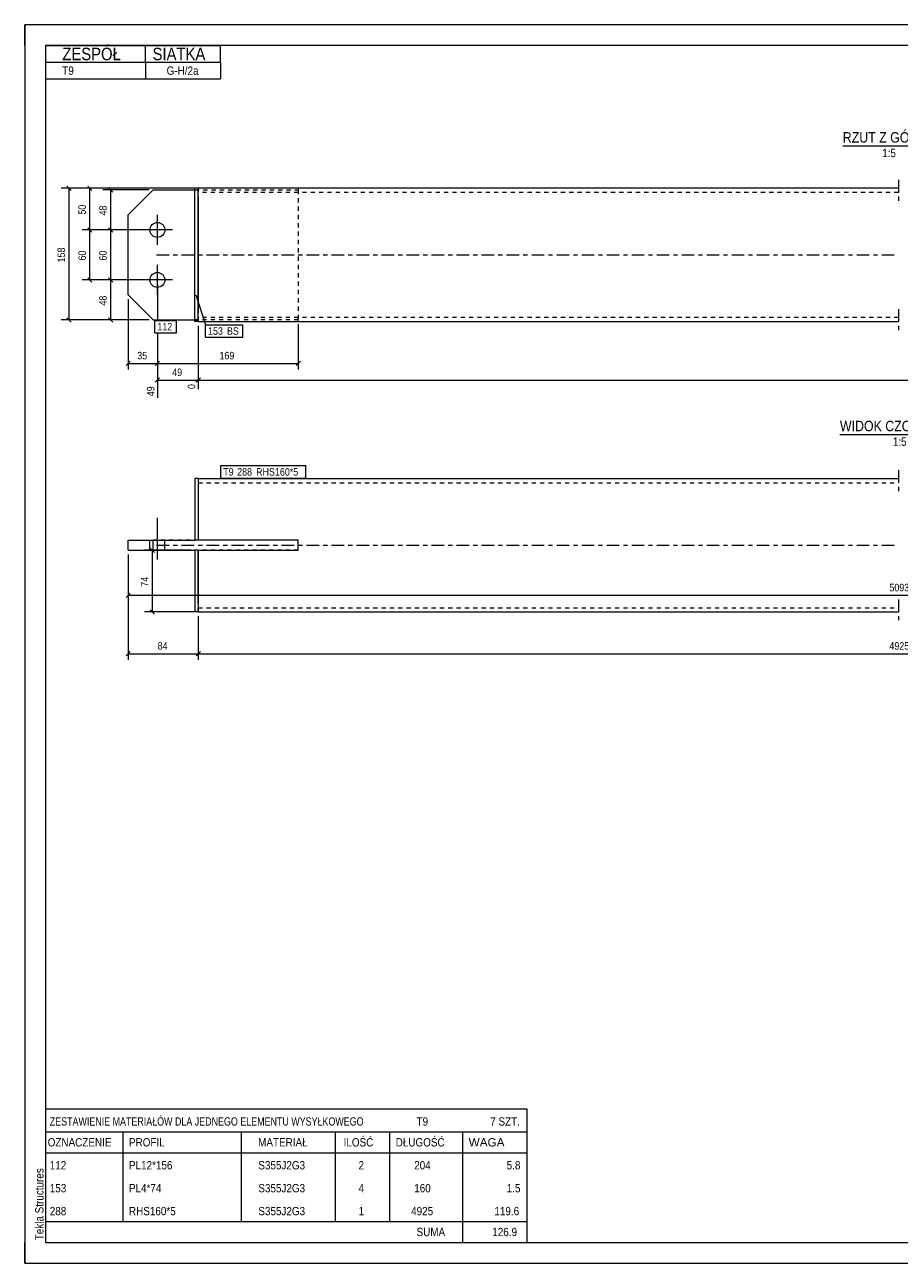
# Model space of a CAD drawing. Header units: millimetres. Extents: x 0 to 420, y 0 to 297.
# Tile 1 of 2: x 0 to 210, y 0 to 297. Entities that reach past the tile are written whole.
import ezdxf

# ---------------------------------------------------------------- set-up
doc = ezdxf.new("R2010")
doc.units = ezdxf.units.MM
for name, pattern in [('XKITLINE00', [0]), ('XKITLINE01', [4, 1, -1, 1, -1]), ('XKITLINE03', [6, 3, -1, 1, -1])]:
    doc.linetypes.add(name, pattern=pattern)
for name, color, linetype, lineweight in [('Arkusz rysunku', 3, 'Continuous', 0), ('Element', 2, 'Continuous', 0), ('Inny typ obiektu', 7, 'Continuous', 0), ('Wymiar', 4, 'Continuous', 0), ('Znak elementu', 2, 'Continuous', 0), ('Śruba', 3, 'Continuous', 0)]:
    doc.layers.add(name, color=color, linetype=linetype, lineweight=lineweight)
doc.styles.add('ARIAL', font='ARIAL.TTF')

msp = doc.modelspace()

# ---------------------------------------------------------------- linework, layer by layer
at = {"layer": 'Arkusz rysunku', "linetype": 'XKITLINE00', "lineweight": 0}
for p, q in [((420, 297), (0, 297)), ((0, 297), (0, 0)), ((0, 292), (0, 297)), ((5, 297), (0, 297)), ((415, 292), (5, 292)), ((5, 292), (5, 5)), ((0, 0), (0, 5)), ((5, 5), (415, 5)), ((0, 0), (420, 0))]:
    msp.add_line(p, q, dxfattribs=at)
at = {"layer": 'Element', "linetype": 'XKITLINE03', "lineweight": 0}
for p, q in [((209.62, 259.8), (209.62, 254.8)), ((31.62, 241.8), (209.62, 241.8)), ((209.62, 228.8), (209.62, 223.8)), ((209.62, 190.18), (209.62, 185.18)), ((31.62, 172.18), (209.62, 172.18)), ((209.62, 159.18), (209.62, 154.18))]:
    msp.add_line(p, q, dxfattribs=at)
at = {"layer": 'Element', "linetype": 'XKITLINE00', "lineweight": 0}
for p, q in [((24.82, 251.4), (30.82, 257.4)), ((30.82, 257.4), (40.82, 257.4)), ((41.62, 257.8), (40.82, 257.8)), ((40.82, 225.8), (40.82, 257.8)), ((209.62, 257.8), (41.62, 257.8)), ((41.62, 225.8), (41.62, 257.8)), ((41.62, 255.8), (41.62, 227.8)), ((24.82, 232.2), (24.82, 251.4)), ((24.82, 232.2), (30.82, 226.2)), ((30.82, 226.2), (40.82, 226.2)), ((41.62, 225.8), (40.82, 225.8)), ((41.62, 225.8), (209.62, 225.8)), ((41.62, 188.18), (40.82, 188.18)), ((40.82, 188.18), (40.82, 173.38)), ((41.62, 188.18), (209.62, 188.18)), ((41.62, 188.18), (41.62, 173.38)), ((41.62, 186.18), (41.62, 173.38)), ((24.82, 170.98), (24.82, 173.38)), ((24.82, 173.38), (40.82, 173.38)), ((30.82, 170.98), (30.82, 173.38)), ((41.62, 173.38), (40.82, 173.38)), ((65.62, 173.38), (41.62, 173.38)), ((65.62, 170.98), (65.62, 173.38)), ((24.82, 170.98), (40.82, 170.98)), ((41.62, 170.98), (40.82, 170.98)), ((40.82, 170.98), (40.82, 156.18)), ((41.62, 158.18), (41.62, 170.98)), ((41.62, 170.98), (65.62, 170.98)), ((41.62, 170.98), (41.62, 156.18)), ((41.62, 156.18), (40.82, 156.18)), ((41.62, 156.18), (209.62, 156.18))]:
    msp.add_line(p, q, dxfattribs=at)
at = {"layer": 'Element', "linetype": 'XKITLINE01', "lineweight": 0}
for p, q in [((41.62, 257.8), (40.82, 257.8)), ((40.82, 225.8), (40.82, 257.8)), ((40.82, 257.4), (65.62, 257.4)), ((40.82, 257.4), (41.62, 257.4)), ((41.62, 257.8), (41.62, 255.8)), ((41.62, 225.8), (41.62, 257.8)), ((209.62, 256.8), (41.62, 256.8)), ((65.62, 257.8), (65.62, 256.8)), ((65.62, 257.4), (65.62, 226.2)), ((65.62, 226.2), (40.82, 226.2)), ((40.82, 226.2), (41.62, 226.2)), ((41.62, 225.8), (40.82, 225.8)), ((41.62, 225.8), (41.62, 227.8)), ((41.62, 227.03), (41.62, 225.8)), ((209.62, 226.8), (41.62, 226.8)), ((65.62, 225.8), (65.62, 226.8)), ((65.62, 225.95), (65.62, 225.8)), ((41.62, 188.18), (41.62, 186.18)), ((41.62, 187.18), (209.62, 187.18)), ((65.62, 173.38), (30.82, 173.38)), ((65.62, 170.98), (65.62, 173.38)), ((65.62, 170.98), (30.82, 170.98)), ((41.62, 156.18), (41.62, 158.18)), ((41.62, 157.18), (209.62, 157.18))]:
    msp.add_line(p, q, dxfattribs=at)
at = {"layer": 'Inny typ obiektu', "linetype": 'XKITLINE00', "lineweight": 0}
for p, q in [((5, 292), (47, 292)), ((5, 292), (5, 288)), ((29, 288), (29, 292)), ((47, 288), (47, 292)), ((5, 288), (47, 288)), ((5, 288), (5, 284)), ((29, 288), (29, 284)), ((47, 288), (47, 284)), ((5, 284), (47, 284)), ((196.26, 268), (218.86, 268)), ((195.58, 198.78), (224.66, 198.78)), ((5, 37), (5, 31.5)), ((5, 37), (120.5, 37)), ((120.5, 37), (120.5, 31.5)), ((5, 31.5), (5, 26.5)), ((5, 31.5), (120.5, 31.5)), ((23.5, 31.5), (23.5, 26.5)), ((52, 26.5), (52, 31.5)), ((74.5, 31.5), (74.5, 26.5)), ((87.5, 31.5), (87.5, 26.5)), ((105, 31.5), (105, 26.5)), ((120.5, 31.5), (120.5, 26.5)), ((5, 26.5), (120.5, 26.5)), ((5, 26.5), (5, 21)), ((23.5, 26.5), (23.5, 21)), ((52, 21), (52, 26.5)), ((74.5, 26.5), (74.5, 21)), ((87.5, 26.5), (87.5, 21)), ((105, 26.5), (105, 21)), ((120.5, 26.5), (120.5, 21)), ((5, 21), (5, 15.5)), ((23.5, 21), (23.5, 15.5)), ((52, 15.5), (52, 21)), ((74.5, 21), (74.5, 15.5)), ((87.5, 21), (87.5, 15.5)), ((105, 21), (105, 15.5)), ((120.5, 21), (120.5, 15.5)), ((5, 15.5), (5, 10)), ((23.5, 15.5), (23.5, 10)), ((52, 10), (52, 15.5)), ((74.5, 15.5), (74.5, 10)), ((87.5, 15.5), (87.5, 10)), ((105, 15.5), (105, 10)), ((120.5, 15.5), (120.5, 10)), ((5, 10), (5, 5)), ((5, 10), (120.5, 10)), ((105, 10), (105, 5)), ((120.5, 10), (120.5, 5)), ((5, 5), (120.5, 5))]:
    msp.add_line(p, q, dxfattribs=at)
at = {"layer": 'Wymiar', "linetype": 'XKITLINE00', "lineweight": 0}
for p, q in [((40.62, 257.8), (8.76, 257.8)), ((10.11, 258.31), (11.13, 257.29)), ((10.62, 226.2), (10.62, 257.8)), ((40.62, 257.8), (13.76, 257.8)), ((15.11, 258.31), (16.13, 257.29)), ((15.62, 247.8), (15.62, 257.8)), ((29.82, 257.4), (18.76, 257.4)), ((20.11, 257.91), (21.13, 256.89)), ((20.62, 247.8), (20.62, 257.4)), ((30.82, 247.8), (13.76, 247.8)), ((30.82, 247.8), (13.76, 247.8)), ((15.11, 248.31), (16.13, 247.29)), ((15.11, 248.31), (16.13, 247.29)), ((15.62, 235.8), (15.62, 247.8)), ((30.82, 247.8), (18.76, 247.8)), ((30.82, 247.8), (18.76, 247.8)), ((20.11, 248.31), (21.13, 247.29)), ((20.11, 248.31), (21.13, 247.29)), ((20.62, 235.8), (20.62, 247.8)), ((30.82, 235.8), (13.76, 235.8)), ((15.11, 236.31), (16.13, 235.29)), ((30.82, 235.8), (18.76, 235.8)), ((30.82, 235.8), (18.76, 235.8)), ((20.11, 236.31), (21.13, 235.29)), ((20.11, 236.31), (21.13, 235.29)), ((20.62, 226.2), (20.62, 235.8)), ((31.82, 234.8), (31.82, 226.1)), ((31.82, 234.8), (31.82, 226.1)), ((31.82, 234.8), (31.82, 226.1)), ((24.82, 231.2), (24.82, 214.36)), ((29.82, 226.2), (8.76, 226.2)), ((10.11, 226.71), (11.13, 225.69)), ((29.82, 226.2), (18.76, 226.2)), ((20.11, 226.71), (21.13, 225.69)), ((31.82, 223.1), (31.82, 207.51)), ((31.82, 223.1), (31.82, 214.36)), ((31.82, 223.1), (31.82, 214.36)), ((41.62, 224.8), (41.62, 209.64)), ((41.62, 224.8), (41.62, 209.64)), ((65.62, 225.2), (65.62, 214.36)), ((25.33, 216.31), (24.31, 215.29)), ((24.82, 215.8), (31.82, 215.8)), ((32.33, 216.31), (31.31, 215.29)), ((32.33, 216.31), (31.31, 215.29)), ((31.82, 215.8), (65.62, 215.8)), ((66.13, 216.31), (65.11, 215.29)), ((32.33, 212.31), (31.31, 211.29)), ((31.82, 211.8), (41.62, 211.8)), ((42.13, 212.31), (41.11, 211.29)), ((42.13, 212.31), (41.16, 211.34)), ((41.62, 211.8), (388.42, 211.8)), ((24.82, 169.98), (24.82, 158.74)), ((24.82, 169.98), (24.82, 144.74)), ((39.82, 170.98), (28.76, 170.98)), ((30.11, 171.49), (31.13, 170.47)), ((30.62, 156.18), (30.62, 170.98)), ((25.33, 160.69), (24.31, 159.67)), ((24.82, 160.18), (395.42, 160.18)), ((40.62, 156.18), (28.76, 156.18)), ((30.11, 156.69), (31.13, 155.67)), ((41.62, 155.18), (41.62, 144.74)), ((41.62, 155.18), (41.62, 144.74)), ((25.33, 146.69), (24.31, 145.67)), ((24.82, 146.18), (41.62, 146.18)), ((42.13, 146.69), (41.11, 145.67)), ((42.13, 146.69), (41.11, 145.67)), ((41.62, 146.18), (378.62, 146.18))]:
    msp.add_line(p, q, dxfattribs=at)
at = {"layer": 'Znak elementu', "linetype": 'XKITLINE00', "lineweight": 0}
for p, q in [((41.04, 232.26), (43.37, 225.06)), ((31.22, 226.1), (36.43, 226.1)), ((31.22, 223.1), (31.22, 226.1)), ((36.43, 223.1), (36.43, 226.1)), ((31.22, 223.1), (36.43, 223.1)), ((43.37, 225.06), (52.32, 225.06)), ((43.37, 222.06), (43.37, 225.06)), ((52.32, 222.06), (52.32, 225.06)), ((43.37, 222.06), (52.32, 222.06)), ((47.02, 191.28), (67.45, 191.28)), ((47.02, 188.28), (47.02, 191.28)), ((67.45, 188.28), (67.45, 191.28)), ((47.02, 188.28), (67.45, 188.28))]:
    msp.add_line(p, q, dxfattribs=at)
at = {"layer": 'Śruba', "linetype": 'XKITLINE00', "lineweight": 0}
for p, q in [((31.82, 244.2), (31.82, 251.4)), ((35.42, 247.8), (28.22, 247.8)), ((31.82, 232.2), (31.82, 239.4)), ((35.42, 235.8), (28.22, 235.8)), ((31.82, 168.78), (31.82, 178.78)), ((31.82, 168.78), (31.82, 178.78)), ((30.02, 170.98), (30.02, 173.38)), ((30.02, 170.98), (30.02, 173.38)), ((33.62, 170.98), (33.62, 173.38)), ((33.62, 170.98), (33.62, 173.38))]:
    msp.add_line(p, q, dxfattribs=at)
for centre in [(31.82, 247.8), (31.82, 235.8)]:
    msp.add_circle(centre, 1.8, dxfattribs=at)

# ---------------------------------------------------------------- texts
at = {"layer": 'Arkusz rysunku', "style": 'ARIAL', "width": 0.85}
msp.add_text('Tekla Structures', height=2, rotation=90, dxfattribs=at).set_placement((4.5, 5.5))
at = {"layer": 'Inny typ obiektu', "style": 'ARIAL'}
for s, height, width, p in [('ZESPÓŁ', 3, 0.85, (9, 288.5)), ('SIATKA', 3, 0.85, (30.66, 288.5)), ('T9', 2, 0.85, (9, 285)), ('G-H/2a', 2, 0.85, (34.04, 285)), ('RZUT Z GÓRY', 2.5, 0.85, (196.26, 268.75)), ('1:5', 2, 0.85, (205.71, 265.25)), ('WIDOK CZOŁOWY', 2.5, 0.85, (195.58, 199.53)), ('1:5', 2, 0.85, (208.27, 196.03)), ('ZESTAWIENIE MATERIAŁÓW DLA JEDNEGO ELEMENTU WYSYŁKOWEGO', 2, 0.765, (6, 33)), ('T9', 2, 0.85, (94, 33)), ('7', 2, 0.85, (111.69, 33)), (' SZT.', 2, 0.85, (113, 33)), ('OZNACZENIE', 2, 0.85, (5.5, 28)), ('PROFIL', 2, 0.85, (25, 28)), ('MATERIAŁ', 2, 0.85, (56, 28)), ('ILOŚĆ', 2, 0.85, (76.5, 28)), ('DŁUGOŚĆ', 2, 0.85, (89, 28)), ('WAGA', 2, 1.008832, (106.5, 28)), ('112', 2, 0.85, (6, 22.5)), ('PL12*156', 2, 0.85, (25, 22.5)), ('S355J2G3', 2, 0.85, (56.04, 22.5)), ('2', 2, 0.85, (80.09, 22.5)), ('204', 2, 0.85, (93.44, 22.5)), ('5.8', 2, 0.85, (115.63, 22.5)), ('153', 2, 0.85, (6, 17)), ('PL4*74', 2, 0.85, (25, 17)), ('S355J2G3', 2, 0.85, (56.04, 17)), ('4', 2, 0.85, (80.09, 17)), ('160', 2, 0.85, (93.44, 17)), ('1.5', 2, 0.85, (115.63, 17)), ('288', 2, 0.85, (6, 11.5)), ('RHS160*5', 2, 0.85, (25, 11.5)), ('S355J2G3', 2, 0.85, (56.04, 11.5)), ('1', 2, 0.85, (80.09, 11.5)), ('4925', 2, 0.85, (92.7, 11.5)), ('119.6', 2, 0.85, (112.67, 11.5)), ('SUMA', 2, 0.85, (94, 6.5)), ('126.9', 2, 0.85, (112.17, 6.5))]:
    msp.add_text(s, height=height, dxfattribs=dict(at, width=width)).set_placement(p)
at = {"layer": 'Wymiar', "style": 'ARIAL', "width": 0.85}
for s, p in [('50', (14.66, 251.46)), ('48', (19.66, 251.26)), ('158', (9.66, 240)), ('60', (14.66, 240.46)), ('60', (19.66, 240.46)), ('48', (19.66, 229.66)), ('49', (31.1, 207.91)), ('0', (40.9, 209.64)), ('74', (29.66, 162.24))]:
    msp.add_text(s, height=1.8, rotation=90.0002, dxfattribs=at).set_placement(p)
for s, p in [('35', (26.98, 216.76)), ('169', (46.72, 216.76)), ('49', (35.38, 212.76)), ('5093', (207.45, 161.14)), ('84', (31.88, 147.14)), ('4925', (207.45, 147.14))]:
    msp.add_text(s, height=1.8, dxfattribs=at).set_placement(p)
at = {"layer": 'Znak elementu', "style": 'ARIAL', "width": 0.85}
for s, p in [('112', (31.82, 223.7)), ('153', (43.97, 222.66)), ('BS', (48.51, 222.66)), ('T9', (47.62, 188.88)), ('288', (50.96, 188.88)), ('RHS160*5', (55.51, 188.88))]:
    msp.add_text(s, height=1.8, dxfattribs=at).set_placement(p)

doc.saveas('drawing.dxf')
